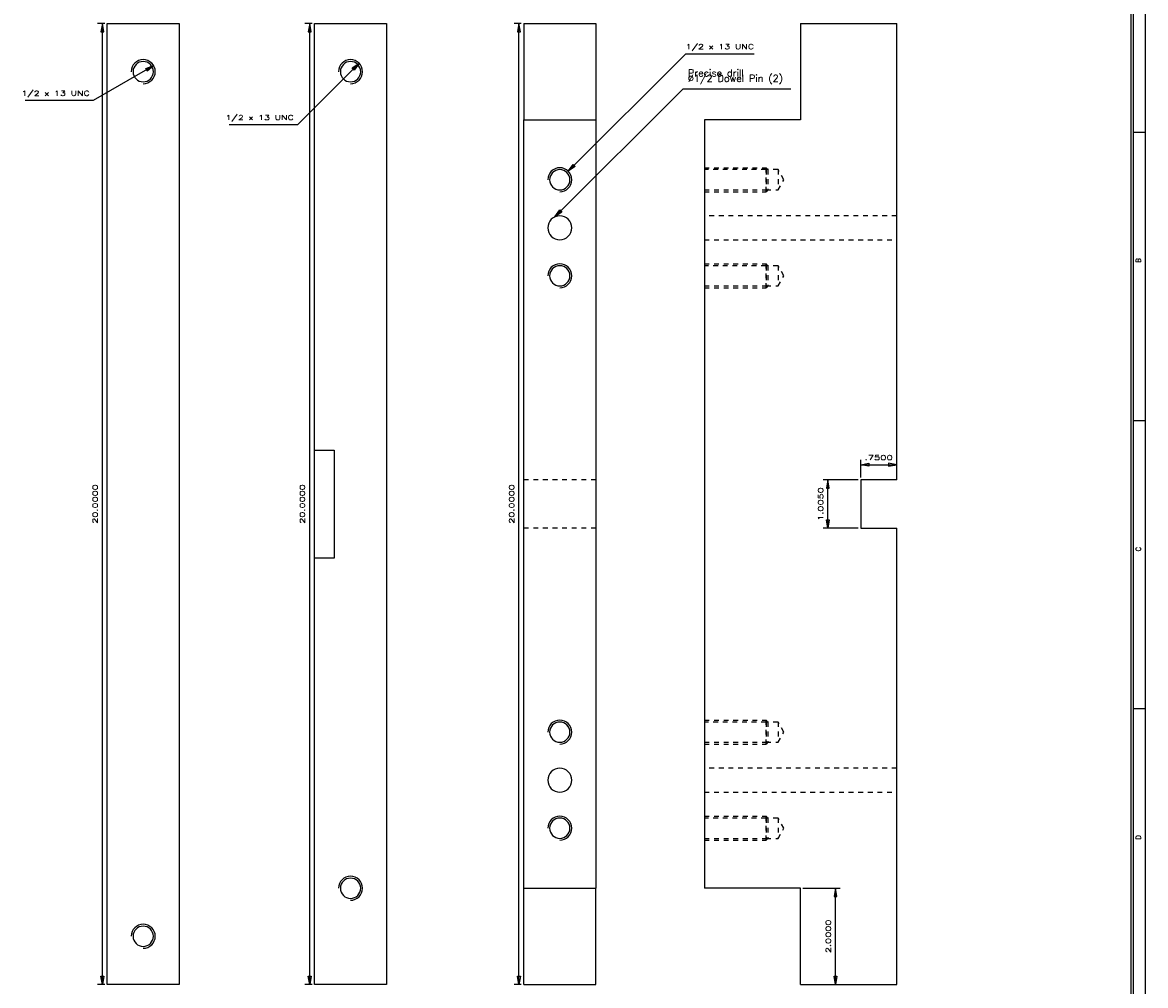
# Model space of a CAD drawing. Header units: inches. Extents: x 3 to 351, y 4 to 271.
# Tile 16 of 256: x 74 to 97, y 16 to 36. Entities that reach past the tile are written whole.
import ezdxf
from ezdxf.enums import TextEntityAlignment as Align

# ---------------------------------------------------------------- set-up
doc = ezdxf.new("R2010")
doc.units = ezdxf.units.IN
doc.header["$LTSCALE"] = 0.5
doc.header["$MEASUREMENT"] = 0
doc.linetypes.add('HIDDEN', pattern=[0.225, 0.15, -0.075])
for name, color, linetype in [('DSS', 7, 'Continuous'), ('MFB', 7, 'Continuous'), ('PLOTVIEW1', 7, 'Continuous'), ('STR_1', 7, 'Continuous')]:
    doc.layers.add(name, color=color, linetype=linetype)
doc.styles.add('VERO0-Simplex', font='simplex_.ttf')
doc.styles.add('VERO5-RomanD', font='romand__.ttf')

# ---------------------------------------------------------------- blocks, each defined once
blk = doc.blocks.new('ArrowheadClosed')
at = {"color": 0}
for p, q in [((0, 0), (-1, 0.18)), ((-1, 0.18), (-1, -0.18)), ((-1, -0.18), (0, 0))]:
    blk.add_line(p, q, dxfattribs=at)

msp = doc.modelspace()

# ---------------------------------------------------------------- linework, layer by layer
at = {"layer": 'DSS', "color": 56, "linetype": 'Continuous'}
for p, q in [((75.649, 36.466), (75.499, 36.466)), ((75.599, 16.466), (75.599, 36.466)), ((79.962, 36.466), (79.812, 36.466)), ((79.912, 16.466), (79.912, 36.466)), ((84.315, 36.466), (84.165, 36.466)), ((84.265, 16.466), (84.265, 36.466)), ((75.649, 16.466), (75.499, 16.466)), ((79.962, 16.466), (79.812, 16.466)), ((84.315, 16.466), (84.165, 16.466))]:
    msp.add_line(p, q, dxfattribs=at)
at = {"layer": 'DSS', "color": 9, "linetype": 'Continuous'}
for p, q in [((75.699, 16.466), (75.699, 36.466)), ((75.699, 36.466), (77.199, 36.466)), ((77.199, 36.466), (77.199, 16.466)), ((80.012, 27.589), (80.012, 36.466)), ((80.012, 36.466), (81.512, 36.466)), ((81.512, 36.466), (81.512, 16.466)), ((84.365, 36.466), (85.865, 36.466)), ((84.365, 36.466), (84.365, 34.466)), ((85.865, 36.466), (85.865, 34.466)), ((84.365, 34.466), (85.865, 34.466)), ((84.365, 18.466), (84.365, 34.466)), ((85.865, 34.466), (85.865, 18.466)), ((80.012, 27.589), (80.424, 27.589)), ((80.012, 25.339), (80.012, 27.589)), ((80.424, 27.589), (80.424, 25.339)), ((80.012, 16.466), (80.012, 25.339)), ((80.424, 25.339), (80.012, 25.339)), ((84.365, 18.466), (85.865, 18.466)), ((84.365, 16.466), (84.365, 18.466)), ((85.865, 16.466), (85.865, 18.466)), ((77.199, 16.466), (75.699, 16.466)), ((81.512, 16.466), (80.012, 16.466)), ((84.365, 16.466), (85.865, 16.466))]:
    msp.add_line(p, q, dxfattribs=at)
at = {"layer": 'DSS', "color": 254, "linetype": 'HIDDEN'}
for p, q in [((85.865, 26.968), (84.365, 26.968)), ((85.865, 25.963), (84.365, 25.963))]:
    msp.add_line(p, q, dxfattribs=at)
at = {"layer": 'DSS', "color": 9, "linetype": 'Continuous', "extrusion": (0, 0, -1)}
for centre, radius in [((-76.449, 35.466), 0.211), ((-80.762, 35.466), 0.211), ((-85.115, 33.216), 0.211), ((-85.115, 32.216), 0.25), ((-85.115, 31.216), 0.211), ((-85.115, 21.716), 0.211), ((-85.115, 20.716), 0.25), ((-85.115, 19.716), 0.211), ((-80.762, 18.466), 0.211), ((-76.449, 17.466), 0.211)]:
    msp.add_circle(centre, radius, dxfattribs=at)
at = {"layer": 'DSS', "color": 2, "linetype": 'Continuous'}
for centre in [(76.449, 35.466), (80.762, 35.466), (85.115, 33.216), (85.115, 31.216), (85.115, 21.716), (85.115, 19.716), (80.762, 18.466), (76.449, 17.466)]:
    msp.add_arc(centre, 0.25, 270, 180, dxfattribs=at)
at = {"layer": 'MFB', "color": 56, "linetype": 'Continuous'}
for p, q in [((91.375, 27.018), (91.375, 27.383)), ((92.125, 27.018), (92.125, 27.383)), ((91.375, 27.283), (92.125, 27.283)), ((91.325, 26.968), (90.592, 26.968)), ((90.692, 25.963), (90.692, 26.968)), ((91.325, 25.963), (90.592, 25.963))]:
    msp.add_line(p, q, dxfattribs=at)
at = {"layer": 'PLOTVIEW1', "color": 97, "linetype": 'Continuous'}
for p, q in [((97.002, 5.198), (97.002, 39.198)), ((97.052, 5.198), (97.052, 39.198)), ((97.302, 5.198), (97.302, 39.198)), ((97.302, 34.198), (97.052, 34.198)), ((97.302, 28.198), (97.052, 28.198)), ((97.302, 22.198), (97.052, 22.198))]:
    msp.add_line(p, q, dxfattribs=at)
at = {"layer": 'STR_1', "color": 9, "linetype": 'Continuous'}
for p, q in [((90.125, 36.466), (90.125, 34.466)), ((90.125, 36.466), (92.125, 36.466)), ((92.125, 26.968), (92.125, 36.466)), ((90.125, 34.466), (88.125, 34.466)), ((88.125, 34.466), (88.125, 18.466)), ((92.125, 26.968), (91.375, 26.968)), ((91.375, 26.968), (91.375, 25.963)), ((91.375, 25.963), (92.125, 25.963)), ((92.125, 16.466), (92.125, 25.963)), ((90.125, 18.466), (88.125, 18.466)), ((90.125, 16.466), (90.125, 18.466)), ((90.125, 16.466), (92.125, 16.466))]:
    msp.add_line(p, q, dxfattribs=at)
at = {"layer": 'STR_1', "color": 56, "linetype": 'Continuous'}
for p, q in [((85.292, 33.392), (87.736, 35.836)), ((87.736, 35.836), (89.156, 35.836)), ((76.666, 35.591), (75.41, 34.866)), ((80.939, 35.642), (79.656, 34.36)), ((85.015, 32.445), (87.68, 35.11)), ((87.68, 35.11), (89.92, 35.11)), ((75.41, 34.866), (73.99, 34.866)), ((79.656, 34.36), (78.236, 34.36)), ((90.175, 18.466), (90.951, 18.466)), ((90.851, 16.466), (90.851, 18.466)), ((90.175, 16.466), (90.951, 16.466))]:
    msp.add_line(p, q, dxfattribs=at)
at = {"layer": 'STR_1', "color": 254, "linetype": 'HIDDEN'}
for p, q in [((88.125, 33.466), (89.407, 33.466)), ((89.407, 33.427), (88.125, 33.427)), ((89.407, 32.966), (89.407, 33.466)), ((89.446, 33.427), (89.407, 33.466)), ((89.407, 33.427), (89.407, 33.005)), ((89.657, 33.427), (89.407, 33.427)), ((89.446, 33.427), (89.446, 33.005)), ((89.657, 33.427), (89.657, 33.005)), ((89.778, 33.216), (89.657, 33.427)), ((89.657, 33.005), (89.778, 33.216)), ((88.125, 33.005), (89.407, 33.005)), ((88.125, 32.966), (89.407, 32.966)), ((89.407, 33.005), (89.657, 33.005)), ((89.446, 33.005), (89.407, 32.966)), ((92.125, 32.466), (88.125, 32.466)), ((88.125, 31.966), (92.125, 31.966)), ((88.125, 31.466), (89.407, 31.466)), ((89.407, 31.427), (88.125, 31.427)), ((89.407, 30.966), (89.407, 31.466)), ((89.446, 31.427), (89.407, 31.466)), ((89.407, 31.427), (89.407, 31.005)), ((89.657, 31.427), (89.407, 31.427)), ((89.446, 31.427), (89.446, 31.005)), ((89.657, 31.427), (89.657, 31.005)), ((89.778, 31.216), (89.657, 31.427)), ((89.657, 31.005), (89.778, 31.216)), ((88.125, 31.005), (89.407, 31.005)), ((88.125, 30.966), (89.407, 30.966)), ((89.407, 31.005), (89.657, 31.005)), ((89.446, 31.005), (89.407, 30.966)), ((88.125, 21.966), (89.407, 21.966)), ((89.407, 21.466), (89.407, 21.966)), ((89.446, 21.927), (89.407, 21.966)), ((89.407, 21.927), (88.125, 21.927)), ((89.407, 21.927), (89.407, 21.505)), ((89.657, 21.927), (89.407, 21.927)), ((89.446, 21.927), (89.446, 21.505)), ((89.657, 21.927), (89.657, 21.505)), ((89.778, 21.716), (89.657, 21.927)), ((88.125, 21.505), (89.407, 21.505)), ((89.407, 21.505), (89.657, 21.505)), ((89.446, 21.505), (89.407, 21.466)), ((89.657, 21.505), (89.778, 21.716)), ((88.125, 21.466), (89.407, 21.466)), ((92.125, 20.966), (88.125, 20.966)), ((88.125, 20.466), (92.125, 20.466)), ((88.125, 19.966), (89.407, 19.966)), ((89.407, 19.927), (88.125, 19.927)), ((89.407, 19.466), (89.407, 19.966)), ((89.446, 19.927), (89.407, 19.966)), ((89.407, 19.927), (89.407, 19.505)), ((89.657, 19.927), (89.407, 19.927)), ((89.446, 19.927), (89.446, 19.505)), ((89.657, 19.927), (89.657, 19.505)), ((89.778, 19.716), (89.657, 19.927)), ((89.657, 19.505), (89.778, 19.716)), ((88.125, 19.505), (89.407, 19.505)), ((88.125, 19.466), (89.407, 19.466)), ((89.407, 19.505), (89.657, 19.505)), ((89.446, 19.505), (89.407, 19.466))]:
    msp.add_line(p, q, dxfattribs=at)

# ---------------------------------------------------------------- block references
at = {"layer": 'DSS', "color": 56, "linetype": 'Continuous', "xscale": 0.170138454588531, "yscale": 0.170138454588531, "zscale": 0.170138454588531, "rotation": 90}
for p in [(75.599, 36.466), (79.912, 36.466), (84.265, 36.466)]:
    msp.add_blockref('ArrowheadClosed', p, dxfattribs=at)
at = {"layer": 'DSS', "color": 56, "linetype": 'Continuous', "extrusion": (0, 0, -1), "xscale": 0.170138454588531, "yscale": 0.170138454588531, "zscale": 0.170138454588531, "rotation": 270}
for p in [(-75.599, 16.466), (-79.912, 16.466), (-84.265, 16.466)]:
    msp.add_blockref('ArrowheadClosed', p, dxfattribs=at)
at = {"layer": 'MFB', "color": 56, "linetype": 'Continuous', "extrusion": (0, 0, -1), "xscale": 0.170138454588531, "yscale": 0.170138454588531, "zscale": 0.170138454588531}
msp.add_blockref('ArrowheadClosed', (-91.375, 27.283), dxfattribs=at)
at = {"layer": 'MFB', "color": 56, "linetype": 'Continuous', "xscale": 0.170138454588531, "yscale": 0.170138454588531, "zscale": 0.170138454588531}
msp.add_blockref('ArrowheadClosed', (92.125, 27.283), dxfattribs=at)
at = {"layer": 'MFB', "color": 56, "linetype": 'Continuous', "xscale": 0.170138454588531, "yscale": 0.170138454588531, "zscale": 0.170138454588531, "rotation": 90}
msp.add_blockref('ArrowheadClosed', (90.692, 26.968), dxfattribs=at)
at = {"layer": 'MFB', "color": 56, "linetype": 'Continuous', "extrusion": (0, 0, -1), "xscale": 0.170138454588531, "yscale": 0.170138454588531, "zscale": 0.170138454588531, "rotation": 270}
msp.add_blockref('ArrowheadClosed', (-90.692, 25.963), dxfattribs=at)
at = {"layer": 'STR_1', "color": 56, "linetype": 'Continuous', "extrusion": (0, 0, -1), "xscale": 0.170138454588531, "yscale": 0.170138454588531, "zscale": 0.170138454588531}
for p, rotation in [((-76.666, 35.591), 149.9999999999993), ((-80.939, 35.642), 134.9999999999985), ((-85.292, 33.392), 315), ((-85.015, 32.445), 315), ((-90.851, 16.466), 270)]:
    msp.add_blockref('ArrowheadClosed', p, dxfattribs=dict(at, rotation=rotation))
at = {"layer": 'STR_1', "color": 56, "linetype": 'Continuous', "xscale": 0.170138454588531, "yscale": 0.170138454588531, "zscale": 0.170138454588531, "rotation": 90}
msp.add_blockref('ArrowheadClosed', (90.851, 18.466), dxfattribs=at)

# ---------------------------------------------------------------- texts
at = {"layer": 'DSS', "color": 230, "linetype": 'Continuous', "style": 'VERO0-Simplex', "width": 1.346903}
for p, p2 in [((75.499, 26.056), (75.499, 26.876)), ((79.812, 26.056), (79.812, 26.876)), ((84.165, 26.056), (84.165, 26.876))]:
    msp.add_text('20.0000', height=0.1, rotation=90, dxfattribs=at).set_placement(p, p2, align=Align.FIT)
at = {"layer": 'MFB', "color": 7, "linetype": 'Continuous', "style": 'VERO0-Simplex', "width": 1.376302}
msp.add_text('.7500', height=0.1, dxfattribs=at).set_placement((91.46, 27.383), (92.04, 27.383), align=Align.FIT)
at = {"layer": 'MFB', "color": 7, "linetype": 'Continuous', "style": 'VERO0-Simplex', "width": 1.410379}
msp.add_text('1.0050', height=0.1, rotation=90, dxfattribs=at).set_placement((90.592, 26.116), (90.592, 26.816), align=Align.FIT)
at = {"layer": 'PLOTVIEW1', "color": 56, "linetype": 'Continuous', "style": 'VERO5-RomanD'}
for s, width, p, p2 in [('B', 1.000527, (97.202, 31.487), (97.202, 31.582)), ('C', 1.001727, (97.202, 25.476), (97.202, 25.574)), ('D', 1.001727, (97.202, 19.476), (97.202, 19.574))]:
    msp.add_text(s, height=0.1, rotation=90, dxfattribs=dict(at, width=width)).set_placement(p, p2, align=Align.FIT)
at = {"layer": 'STR_1', "color": 7, "linetype": 'Continuous', "style": 'VERO0-Simplex', "width": 1.278613}
for p, p2 in [((87.736, 35.936), (89.156, 35.936)), ((73.915, 34.966), (75.335, 34.966)), ((78.161, 34.46), (79.581, 34.46))]:
    msp.add_text('1/2 x 13 UNC', height=0.1, dxfattribs=at).set_placement(p, p2, align=Align.FIT)
at = {"layer": 'STR_1', "color": 7, "linetype": 'Continuous', "style": 'VERO0-Simplex', "width": 1.358929}
msp.add_text('2.0000', height=0.1, rotation=90, dxfattribs=at).set_placement((90.751, 17.116), (90.751, 17.816), align=Align.FIT)
at = {"layer": 'STR_1', "color": 7, "linetype": 'Continuous', "insert": (87.78, 35.51), "char_height": 0.14688, "attachment_point": 1, "line_spacing_factor": 0.45, "style": 'VERO0-Simplex'}
msp.add_mtext('Precise drill\\P%%c1/2 Dowel Pin (2)', dxfattribs=at)

doc.saveas('drawing.dxf')
